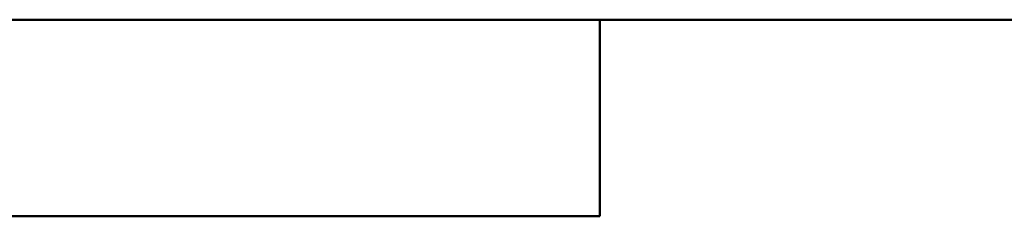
# Model space of a CAD drawing. Header units: millimetres. Extents: x -410 to 1139, y -69 to 356.
# Tile 15 of 18: x 49 to 119, y 278 to 292. Entities that reach past the tile are written whole.
import ezdxf
from ezdxf.enums import TextEntityAlignment as Align

# ---------------------------------------------------------------- set-up
doc = ezdxf.new("R2010")
doc.units = ezdxf.units.MM
for name, color, linetype, lineweight in [('Кромка (ГОСТ)', 7, 'Continuous', 50), ('Обозначение (ГОСТ)', 7, 'Continuous', 25), ('Эскизная геометрия (ГОСТ)', 7, 'Continuous', 50)]:
    doc.layers.add(name, color=color, linetype=linetype, lineweight=lineweight)
doc.styles.get("Standard").update_dxf_attribs({"font": 'GOST Common Italic.ttf'})

# ---------------------------------------------------------------- blocks, each defined once
blk = doc.blocks.new('ГОСТ - Доп. графы 3')
at = {"layer": 'Эскизная геометрия (ГОСТ)'}
for p, q in [((0, 0), (70, 0)), ((70, 0), (70, -14)), ((70, -14), (0, -14))]:
    blk.add_line(p, q, dxfattribs=at)
at = {"layer": 'Обозначение (ГОСТ)', "lineweight": 30, "width": 0.8}
blk.add_attdef('ОБОЗНАЧЕНИЕ', text='', height=5, rotation=180, dxfattribs=at).set_placement((34.942, -6.968), align=Align.MIDDLE_CENTER)
blk = doc.blocks.new('Рамки ГОСТ_ граница 297x210')
at = {"layer": 'Кромка (ГОСТ)'}
blk.add_line((205, 292), (20, 292), dxfattribs=at)

msp = doc.modelspace()

# ---------------------------------------------------------------- block references
for name, p in [('ГОСТ - Доп. графы 3', (20, 292)), ('Рамки ГОСТ_ граница 297x210', (0, 0))]:
    msp.add_blockref(name, p)

doc.saveas('drawing.dxf')
